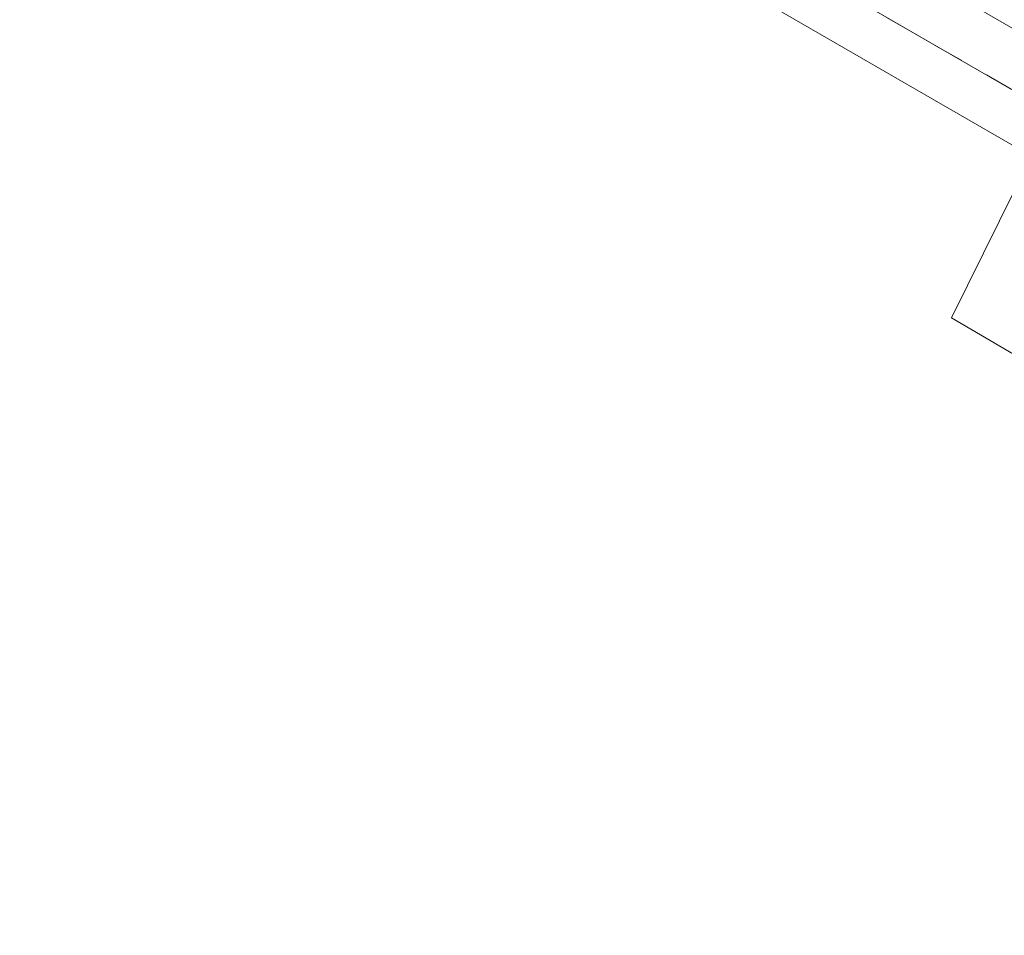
# Model space of a CAD drawing. Header units: millimetres. Extents: x -88005 to 44322, y -15680 to 22509.
# Tile 2 of 95: x -88005 to -82844, y -2906 to 1891. Entities that reach past the tile are written whole.
import ezdxf

# ---------------------------------------------------------------- set-up
doc = ezdxf.new("R2010")
doc.units = ezdxf.units.MM
doc.header["$MEASUREMENT"] = 0
doc.linetypes.add('! URB Limite propriété', pattern=[300, 150, -75, 0, -75])
doc.linetypes.add('Wipeout_Contour', pattern=[1000, 0, -1000])
for name, color, linetype in [('01-STR_Dalles.ARCHI', 7, 'Continuous'), ('01-STR_Murs extérieurs.ARCHI', 7, 'Continuous'), ('01-STR_Poutres_Poteaux.ARCHI', 7, 'Continuous'), ('Nouveau_07-VRD_Terrain EDL_Parcelle.ARCHI', 7, 'Continuous')]:
    doc.layers.add(name, color=color, linetype=linetype)

# ---------------------------------------------------------------- blocks, each defined once
blk = doc.blocks.new('Dalle_3_1', base_point=(-76643.7, 22508.8))
at = {"layer": '01-STR_Poutres_Poteaux.ARCHI', "color": 7, "linetype": 'Continuous', "lineweight": 5, "flags": 128}
blk.add_lwpolyline([(-76643.7, 22508.8), (-88005, 4237.7), (-82701.7, 1176.9), (-83121.5, 329), (-77593.3, -2910.3), (-77465.3, -2691.5), (-82794, 427.1), (-82373.6, 1276.2), (-87682.3, 4340), (-76567.9, 22170.2), (-35594.6, -1479.7), (-41101.9, -10739), (-38454.8, -12262.9), (-40167.5, -15165.2), (-41531.6, -14378.3), (-41747.9, -14752.4), (-40143.1, -15680.3), (-38084.2, -12164.4), (-40763.4, -10619.9), (-35267.4, -1379.6)], close=True, dxfattribs=at)
blk = doc.blocks.new('Dalle_6_1', base_point=(-84155.7, 6633.9))
at = {"layer": '01-STR_Dalles.ARCHI', "linetype": 'Continuous', "lineweight": 5}
h = blk.add_hatch(dxfattribs=at)
h.set_pattern_fill('Plancher_0001', color=8, style=0, pattern_type=2)
h.set_pattern_definition([(239.629, (-80295.16, 3548.33), (-262.282, 153.702), [])])
h.paths.add_polyline_path([(-84155.7, 6633.9), (-87682.3, 4340), (-82373.6, 1276.2), (-82669.4, 678.6), (-77340.2, -2440.4), (-77481.6, -2682), (-77465.3, -2691.5), (-72328.1, 6075.9), (-73174.9, 6576.1), (-75956.2, 1829.5)])
at = {"layer": '01-STR_Dalles.ARCHI', "color": 7, "linetype": 'Continuous', "lineweight": 5, "flags": 128}
blk.add_lwpolyline([(-84155.7, 6633.9), (-87682.3, 4340), (-82373.6, 1276.2), (-82669.4, 678.6), (-77340.2, -2440.4), (-77481.6, -2682), (-77465.3, -2691.5), (-72328.1, 6075.9), (-73174.9, 6576.1), (-75956.2, 1829.5)], close=True, dxfattribs=at)
blk = doc.blocks.new('Mur_4_1', base_point=(-87438, 4199))
at = {"color": 254, "linetype": 'Wipeout_Contour', "lineweight": 0, "ltscale": 339588.003433}
blk.add_wipeout([(-87438, 4199), (-82373.6, 1276.2), (-82249.1, 1527.6), (-87289.8, 4436.8)], dxfattribs=at).dxf.layer = '01-STR_Murs extérieurs.ARCHI'
at = {"layer": '01-STR_Murs extérieurs.ARCHI', "color": 7, "linetype": 'Continuous', "lineweight": 5, "flags": 128}
for points in [[(-82006.1, 1387.3), (-87289.8, 4436.8)], [(-87680.6, 4339.1), (-82373.6, 1276.2)]]:
    blk.add_lwpolyline(points, dxfattribs=at)

msp = doc.modelspace()

# ---------------------------------------------------------------- block references
at = {"layer": '01-STR_Dalles.ARCHI', "color": 7, "linetype": 'Continuous', "lineweight": 5}
msp.add_blockref('Dalle_6_1', (-84155.659, 6633.886), dxfattribs=at)
at = {"layer": '01-STR_Poutres_Poteaux.ARCHI', "color": 7, "linetype": 'Continuous', "lineweight": 5}
msp.add_blockref('Dalle_3_1', (-76643.671, 22508.836), dxfattribs=at)

# ---------------------------------------------------------------- next in the draw order: block references
at = {"layer": '01-STR_Murs extérieurs.ARCHI', "color": 7, "lineweight": 5}
msp.add_blockref('Mur_4_1', (-87437.983, 4199.044), dxfattribs=at)

# ---------------------------------------------------------------- next in the draw order: linework, layer by layer
at = {"layer": 'Nouveau_07-VRD_Terrain EDL_Parcelle.ARCHI', "color": 1, "linetype": '! URB Limite propriété', "lineweight": 15, "flags": 128}
msp.add_lwpolyline([(-75754.012, -3686.305), (-82794.918, 427.336), (-82373.592, 1276.15), (-87656.289, 4325.036)], dxfattribs=at)

doc.saveas('drawing.dxf')
